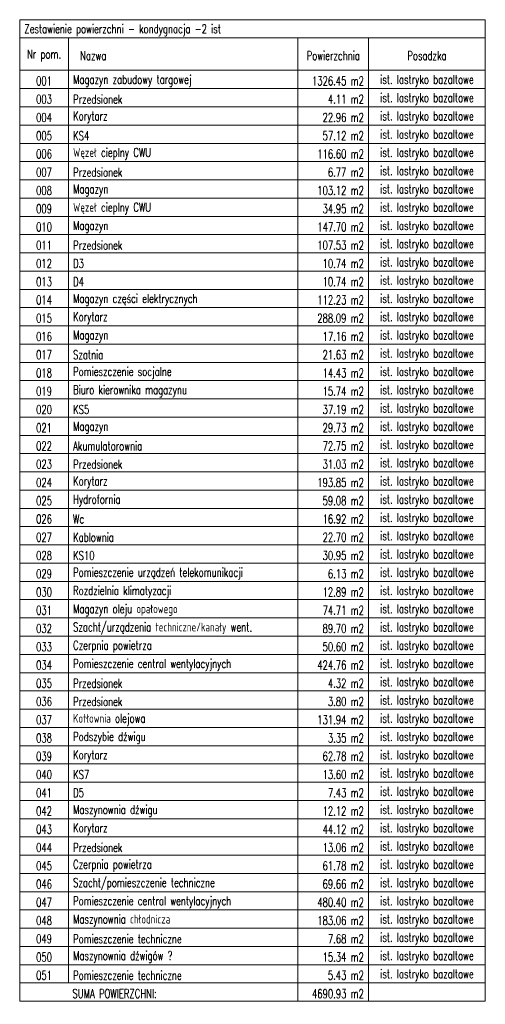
# Model space of a CAD drawing. Header units: centimetres. Extents: x -156440 to 298236, y -263599 to 81430.
# Tile 9 of 170: x 48625 to 56535, y -97161 to -80439. Entities that reach past the tile are written whole.
import ezdxf

# ---------------------------------------------------------------- set-up
doc = ezdxf.new("R2010")
doc.units = ezdxf.units.CM
doc.header["$LTSCALE"] = 50
doc.layers.add('ARCH_TABELKA', color=8, linetype='Continuous', lineweight=5)
doc.styles.add('ROMANSCIENKI', font='ROMANS.shx', dxfattribs={"width": 0.7})

msp = doc.modelspace()

# ---------------------------------------------------------------- linework, layer by layer
at = {"layer": 'ARCH_TABELKA', "linetype": 'Continuous', "lineweight": 5}
for p, q in [((48624.998, -80438.504), (48624.998, -97108.504)), ((56534.998, -80438.504), (48624.998, -80438.504)), ((56534.998, -97108.504), (56534.998, -80438.504)), ((48624.998, -80748.504), (56534.998, -80748.504)), ((49452.498, -96798.504), (49452.498, -80748.504)), ((53352.498, -97108.504), (53352.498, -80748.504)), ((54552.498, -97108.504), (54552.498, -80748.504)), ((48624.998, -81298.504), (56534.998, -81298.504)), ((48624.998, -81608.504), (56534.998, -81608.504)), ((48624.998, -81918.504), (56534.998, -81918.504)), ((48624.998, -82228.504), (56534.998, -82228.504)), ((48624.998, -82538.504), (56534.998, -82538.504)), ((48624.998, -82848.504), (56534.998, -82848.504)), ((48624.998, -83158.504), (56534.998, -83158.504)), ((48624.998, -83468.504), (56534.998, -83468.504)), ((48624.998, -83778.504), (56534.998, -83778.504)), ((48624.998, -84088.504), (56534.998, -84088.504)), ((48624.998, -84398.504), (56534.998, -84398.504)), ((48624.998, -84708.504), (56534.998, -84708.504)), ((48624.998, -85018.504), (56534.998, -85018.504)), ((48624.998, -85328.504), (56534.998, -85328.504)), ((48624.998, -85638.504), (56534.998, -85638.504)), ((48624.998, -85948.504), (56534.998, -85948.504)), ((48624.998, -86258.504), (56534.998, -86258.504)), ((48624.998, -86568.504), (56534.998, -86568.504)), ((48624.998, -86878.504), (56534.998, -86878.504)), ((48624.998, -87188.504), (56534.998, -87188.504)), ((48624.998, -87498.504), (56534.998, -87498.504)), ((48624.998, -87808.504), (56534.998, -87808.504)), ((48624.998, -88118.504), (56534.998, -88118.504)), ((48624.998, -88428.504), (56534.998, -88428.504)), ((48624.998, -88738.504), (56534.998, -88738.504)), ((48624.998, -89048.504), (56534.998, -89048.504)), ((48624.998, -89358.504), (56534.998, -89358.504)), ((48624.998, -89668.504), (56534.998, -89668.504)), ((48624.998, -89978.504), (56534.998, -89978.504)), ((48624.998, -90288.504), (56534.998, -90288.504)), ((48624.998, -90598.504), (56534.998, -90598.504)), ((48624.998, -90908.504), (56534.998, -90908.504)), ((48624.998, -91218.504), (56534.998, -91218.504)), ((48624.998, -91528.504), (56534.998, -91528.504)), ((48624.998, -91838.504), (56534.998, -91838.504)), ((48624.998, -92148.504), (56534.998, -92148.504)), ((48624.998, -92458.504), (56534.998, -92458.504)), ((48624.998, -92768.504), (56534.998, -92768.504)), ((48624.998, -93078.504), (56534.998, -93078.504)), ((48624.998, -93388.504), (56534.998, -93388.504)), ((48624.998, -93698.504), (56534.998, -93698.504)), ((48624.998, -94008.504), (56534.998, -94008.504)), ((48624.998, -94318.504), (56534.998, -94318.504)), ((48624.998, -94628.504), (56534.998, -94628.504)), ((48624.998, -94938.504), (56534.998, -94938.504)), ((48624.998, -95248.504), (56534.998, -95248.504)), ((48624.998, -95558.504), (56534.998, -95558.504)), ((48624.998, -95868.504), (56534.998, -95868.504)), ((48624.998, -96178.504), (56534.998, -96178.504)), ((48624.998, -96488.504), (56534.998, -96488.504)), ((48624.998, -96798.504), (56534.998, -96798.504)), ((48624.998, -97108.504), (56534.998, -97108.504))]:
    msp.add_line(p, q, dxfattribs=at)

# ---------------------------------------------------------------- texts
at = {"layer": 'ARCH_TABELKA', "linetype": 'Continuous', "lineweight": 5, "char_height": 150, "style": 'ROMANSCIENKI'}
for s, insert, width, attachment_point in [('Zestawienie powierzchni - kondygnacja -2 ist', (48704.998, -80618.504), 7750, 4), ('Nr pom.', (49038.748, -81048.504), 667.5, 5), ('Nazwa', (49652.498, -81048.504), 3500, 4), ('Powierzchnia ', (53952.498, -81048.504), 800, 5), ('Posadzka', (55543.748, -81048.504), 1822.5, 5), ('1326.45 m2', (54472.498, -81478.504), 1040, 6), ('ist. lastryko bazaltowe', (55543.748, -81478.504), 1822.5, 5), ('001', (49038.748, -81478.504), 667.5, 5), ('Magazyn zabudowy targowej', (49532.498, -81478.504), 3740, 4), ('ist. lastryko bazaltowe', (55543.748, -81788.504), 1822.5, 5), ('003', (49038.748, -81788.504), 667.5, 5), ('Przedsionek', (49532.498, -81788.504), 3740, 4), ('4.11 m2', (54472.498, -81788.504), 1040, 6), ('ist. lastryko bazaltowe', (55543.748, -82098.504), 1822.5, 5), ('004', (49038.748, -82098.504), 667.5, 5), ('Korytarz', (49532.498, -82098.504), 3740, 4), ('22.96 m2', (54472.498, -82098.504), 1040, 6), ('ist. lastryko bazaltowe', (55543.748, -82408.504), 1822.5, 5), ('005', (49038.748, -82408.504), 667.5, 5), ('KS4', (49532.498, -82408.504), 3740, 4), ('57.12 m2', (54472.498, -82408.504), 1040, 6), ('Węzeł cieplny CWU', (49532.498, -82718.504), 3740, 4), ('ist. lastryko bazaltowe', (55543.748, -82718.504), 1822.5, 5), ('006', (49038.748, -82718.504), 667.5, 5), ('116.60 m2', (54472.498, -82718.504), 1040, 6), ('007', (49038.748, -83028.504), 667.5, 5), ('Przedsionek', (49532.498, -83028.504), 3740, 4), ('6.77 m2', (54472.498, -83028.504), 1040, 6), ('ist. lastryko bazaltowe', (55543.748, -83028.504), 1822.5, 5), ('ist. lastryko bazaltowe', (55543.748, -83338.504), 1822.5, 5), ('008', (49038.748, -83338.504), 667.5, 5), ('Magazyn', (49532.498, -83338.504), 3740, 4), ('103.12 m2', (54472.498, -83338.504), 1040, 6), ('ist. lastryko bazaltowe', (55543.748, -83648.504), 1822.5, 5), ('009', (49038.748, -83648.504), 667.5, 5), ('Węzeł cieplny CWU', (49532.498, -83648.504), 3740, 4), ('34.95 m2', (54472.498, -83648.504), 1040, 6), ('ist. lastryko bazaltowe', (55543.748, -83958.504), 1822.5, 5), ('010', (49038.748, -83958.504), 667.5, 5), ('Magazyn', (49532.498, -83958.504), 3740, 4), ('147.70 m2', (54472.498, -83958.504), 1040, 6), ('ist. lastryko bazaltowe', (55543.748, -84268.504), 1822.5, 5), ('011', (49038.748, -84268.504), 667.5, 5), ('Przedsionek', (49532.498, -84268.504), 3740, 4), ('107.53 m2', (54472.498, -84268.504), 1040, 6), ('ist. lastryko bazaltowe', (55543.748, -84578.504), 1822.5, 5), ('012', (49038.748, -84578.504), 667.5, 5), ('D3', (49532.498, -84578.504), 3740, 4), ('10.74 m2', (54472.498, -84578.504), 1040, 6), ('ist. lastryko bazaltowe', (55543.748, -84888.504), 1822.5, 5), ('013', (49038.748, -84888.504), 667.5, 5), ('D4', (49532.498, -84888.504), 3740, 4), ('10.74 m2', (54472.498, -84888.504), 1040, 6), ('014', (49038.748, -85198.504), 667.5, 5), ('Magazyn części elektrycznych', (49532.498, -85198.504), 3740, 4), ('112.23 m2', (54472.498, -85198.504), 1040, 6), ('ist. lastryko bazaltowe', (55543.748, -85198.504), 1822.5, 5), ('ist. lastryko bazaltowe', (55543.748, -85508.504), 1822.5, 5), ('015', (49038.748, -85508.504), 667.5, 5), ('Korytarz', (49532.498, -85508.504), 3740, 4), ('288.09 m2', (54472.498, -85508.504), 1040, 6), ('ist. lastryko bazaltowe', (55543.748, -85818.504), 1822.5, 5), ('016', (49038.748, -85818.504), 667.5, 5), ('Magazyn', (49532.498, -85818.504), 3740, 4), ('17.16 m2', (54472.498, -85818.504), 1040, 6), ('ist. lastryko bazaltowe', (55543.748, -86128.504), 1822.5, 5), ('017', (49038.748, -86128.504), 667.5, 5), ('Szatnia', (49532.498, -86128.504), 3740, 4), ('21.63 m2', (54472.498, -86128.504), 1040, 6), ('ist. lastryko bazaltowe', (55543.748, -86438.504), 1822.5, 5), ('018', (49038.748, -86438.504), 667.5, 5), ('Pomieszczenie socjalne', (49532.498, -86438.504), 3740, 4), ('14.43 m2', (54472.498, -86438.504), 1040, 6), ('ist. lastryko bazaltowe', (55543.748, -86748.504), 1822.5, 5), ('019', (49038.748, -86748.504), 667.5, 5), ('Biuro kierownika magazynu', (49532.498, -86748.504), 3740, 4), ('15.74 m2', (54472.498, -86748.504), 1040, 6), ('ist. lastryko bazaltowe', (55543.748, -87058.504), 1822.5, 5), ('020', (49038.748, -87058.504), 667.5, 5), ('KS5', (49532.498, -87058.504), 3740, 4), ('37.19 m2', (54472.498, -87058.504), 1040, 6), ('021', (49038.748, -87368.504), 667.5, 5), ('Magazyn', (49532.498, -87368.504), 3740, 4), ('29.73 m2', (54472.498, -87368.504), 1040, 6), ('ist. lastryko bazaltowe', (55543.748, -87368.504), 1822.5, 5), ('ist. lastryko bazaltowe', (55543.748, -87678.504), 1822.5, 5), ('022', (49038.748, -87678.504), 667.5, 5), ('Akumulatorownia', (49532.498, -87678.504), 3740, 4), ('72.75 m2', (54472.498, -87678.504), 1040, 6), ('ist. lastryko bazaltowe', (55543.748, -87988.504), 1822.5, 5), ('023', (49038.748, -87988.504), 667.5, 5), ('Przedsionek', (49532.498, -87988.504), 3740, 4), ('31.03 m2', (54472.498, -87988.504), 1040, 6), ('ist. lastryko bazaltowe', (55543.748, -88298.504), 1822.5, 5), ('024', (49038.748, -88298.504), 667.5, 5), ('Korytarz', (49532.498, -88298.504), 3740, 4), ('193.85 m2', (54472.498, -88298.504), 1040, 6), ('ist. lastryko bazaltowe', (55543.748, -88608.504), 1822.5, 5), ('025', (49038.748, -88608.504), 667.5, 5), ('Hydrofornia', (49532.498, -88608.504), 3740, 4), ('59.08 m2', (54472.498, -88608.504), 1040, 6), ('ist. lastryko bazaltowe', (55543.748, -88918.504), 1822.5, 5), ('026', (49038.748, -88918.504), 667.5, 5), ('Wc', (49532.498, -88918.504), 3740, 4), ('16.92 m2', (54472.498, -88918.504), 1040, 6), ('Kablownia', (49532.498, -89228.504), 3740, 4), ('ist. lastryko bazaltowe', (55543.748, -89228.504), 1822.5, 5), ('027', (49038.748, -89228.504), 667.5, 5), ('22.70 m2', (54472.498, -89228.504), 1040, 6), ('028', (49038.748, -89538.504), 667.5, 5), ('KS10', (49532.498, -89538.504), 3740, 4), ('30.95 m2', (54472.498, -89538.504), 1040, 6), ('ist. lastryko bazaltowe', (55543.748, -89538.504), 1822.5, 5), ('Pomieszczenie urządzeń telekomunikacji', (49532.498, -89848.504), 3740, 4), ('ist. lastryko bazaltowe', (55543.748, -89848.504), 1822.5, 5), ('029', (49038.748, -89848.504), 667.5, 5), ('6.13 m2', (54472.498, -89848.504), 1040, 6), ('ist. lastryko bazaltowe', (55543.748, -90158.504), 1822.5, 5), ('030', (49038.748, -90158.504), 667.5, 5), ('Rozdzielnia klimatyzacji', (49532.498, -90158.504), 3740, 4), ('12.89 m2', (54472.498, -90158.504), 1040, 6), ('ist. lastryko bazaltowe', (55543.748, -90468.504), 1822.5, 5), ('031', (49038.748, -90468.504), 667.5, 5), ('Magazyn oleju opałowego', (49532.498, -90468.504), 3740, 4), ('74.71 m2', (54472.498, -90468.504), 1040, 6), ('Szacht/urządzenia techniczne/kanały went.', (49532.498, -90778.504), 3740, 4), ('ist. lastryko bazaltowe', (55543.748, -90778.504), 1822.5, 5), ('032', (49038.748, -90778.504), 667.5, 5), ('89.70 m2', (54472.498, -90778.504), 1040, 6), ('ist. lastryko bazaltowe', (55543.748, -91088.504), 1822.5, 5), ('033', (49038.748, -91088.504), 667.5, 5), ('Czerpnia powietrza', (49532.498, -91088.504), 3740, 4), ('50.60 m2', (54472.498, -91088.504), 1040, 6), ('034', (49038.748, -91398.504), 667.5, 5), ('Pomieszczenie central wentylacyjnych', (49532.498, -91398.504), 3740, 4), ('424.76 m2', (54472.498, -91398.504), 1040, 6), ('ist. lastryko bazaltowe', (55543.748, -91398.504), 1822.5, 5), ('035', (49038.748, -91708.504), 667.5, 5), ('Przedsionek', (49532.498, -91708.504), 3740, 4), ('4.32 m2', (54472.498, -91708.504), 1040, 6), ('ist. lastryko bazaltowe', (55543.748, -91708.504), 1822.5, 5), ('ist. lastryko bazaltowe', (55543.748, -92018.504), 1822.5, 5), ('036', (49038.748, -92018.504), 667.5, 5), ('Przedsionek', (49532.498, -92018.504), 3740, 4), ('3.80 m2', (54472.498, -92018.504), 1040, 6), ('ist. lastryko bazaltowe', (55543.748, -92328.504), 1822.5, 5), ('037', (49038.748, -92328.504), 667.5, 5), ('Kotłownia olejowa', (49532.498, -92328.504), 3740, 4), ('131.94 m2', (54472.498, -92328.504), 1040, 6), ('ist. lastryko bazaltowe', (55543.748, -92638.504), 1822.5, 5), ('038', (49038.748, -92638.504), 667.5, 5), ('Podszybie dźwigu', (49532.498, -92638.504), 3740, 4), ('3.35 m2', (54472.498, -92638.504), 1040, 6), ('ist. lastryko bazaltowe', (55543.748, -92948.504), 1822.5, 5), ('039', (49038.748, -92948.504), 667.5, 5), ('Korytarz', (49532.498, -92948.504), 3740, 4), ('62.78 m2', (54472.498, -92948.504), 1040, 6), ('ist. lastryko bazaltowe', (55543.748, -93258.504), 1822.5, 5), ('040', (49038.748, -93258.504), 667.5, 5), ('KS7', (49532.498, -93258.504), 3740, 4), ('13.60 m2', (54472.498, -93258.504), 1040, 6), ('041', (49038.748, -93568.504), 667.5, 5), ('D5', (49532.498, -93568.504), 3740, 4), ('7.43 m2', (54472.498, -93568.504), 1040, 6), ('ist. lastryko bazaltowe', (55543.748, -93568.504), 1822.5, 5), ('042', (49038.748, -93878.504), 667.5, 5), ('Maszynownia dźwigu', (49532.498, -93878.504), 3740, 4), ('12.12 m2', (54472.498, -93878.504), 1040, 6), ('ist. lastryko bazaltowe', (55543.748, -93878.504), 1822.5, 5), ('ist. lastryko bazaltowe', (55543.748, -94188.504), 1822.5, 5), ('043', (49038.748, -94188.504), 667.5, 5), ('Korytarz', (49532.498, -94188.504), 3740, 4), ('44.12 m2', (54472.498, -94188.504), 1040, 6), ('ist. lastryko bazaltowe', (55543.748, -94498.504), 1822.5, 5), ('044', (49038.748, -94498.504), 667.5, 5), ('Przedsionek', (49532.498, -94498.504), 3740, 4), ('13.06 m2', (54472.498, -94498.504), 1040, 6), ('ist. lastryko bazaltowe', (55543.748, -94808.504), 1822.5, 5), ('045', (49038.748, -94808.504), 667.5, 5), ('Czerpnia powietrza', (49532.498, -94808.504), 3740, 4), ('61.78 m2', (54472.498, -94808.504), 1040, 6), ('ist. lastryko bazaltowe', (55543.748, -95118.504), 1822.5, 5), ('046', (49038.748, -95118.504), 667.5, 5), ('Szacht/pomieszczenie techniczne', (49532.498, -95118.504), 3740, 4), ('69.66 m2', (54472.498, -95118.504), 1040, 6), ('ist. lastryko bazaltowe', (55543.748, -95428.504), 1822.5, 5), ('047', (49038.748, -95428.504), 667.5, 5), ('Pomieszczenie central wentylacyjnych', (49532.498, -95428.504), 3740, 4), ('480.40 m2', (54472.498, -95428.504), 1040, 6), ('048', (49038.748, -95738.504), 667.5, 5), ('Maszynownia chłodnicza', (49532.498, -95738.504), 3740, 4), ('183.06 m2', (54472.498, -95738.504), 1040, 6), ('ist. lastryko bazaltowe', (55543.748, -95738.504), 1822.5, 5), ('ist. lastryko bazaltowe', (55543.748, -96048.504), 1822.5, 5), ('049', (49038.748, -96048.504), 667.5, 5), ('Pomieszczenie techniczne', (49532.498, -96048.504), 3740, 4), ('7.68 m2', (54472.498, -96048.504), 1040, 6), ('ist. lastryko bazaltowe', (55543.748, -96358.504), 1822.5, 5), ('050', (49038.748, -96358.504), 667.5, 5), ('Maszynownia dźwigów ?', (49532.498, -96358.504), 3740, 4), ('15.34 m2', (54472.498, -96358.504), 1040, 6), ('ist. lastryko bazaltowe', (55543.748, -96668.504), 1822.5, 5), ('051', (49038.748, -96668.504), 667.5, 5), ('Pomieszczenie techniczne', (49532.498, -96668.504), 3740, 4), ('5.43 m2', (54472.498, -96668.504), 1040, 6), ('4690.93 m2', (54472.498, -96980.224), 1040, 6), ('SUMA POWIERZCHNI:', (49521.907, -96979.083), 3740, 4)]:
    msp.add_mtext(s, dxfattribs=dict(at, insert=insert, width=width, attachment_point=attachment_point))

doc.saveas('drawing.dxf')
